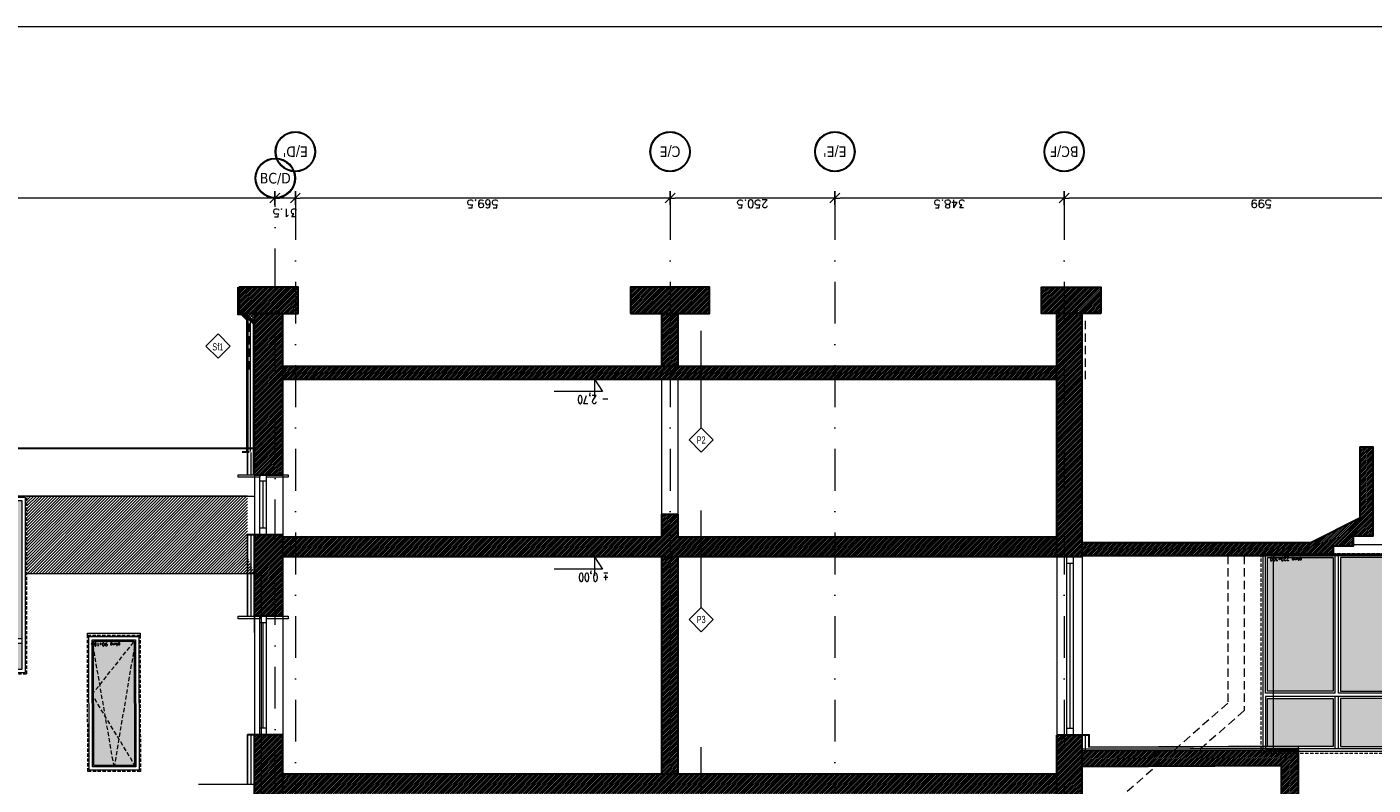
# Model space of a CAD drawing. Header units: millimetres. Extents: x 23192 to 177760, y -399809 to -79279.
# Tile 193 of 256: x 60435 to 62481, y -204125 to -202973. Entities that reach past the tile are written whole.
import ezdxf
from ezdxf.enums import TextEntityAlignment as Align

# ---------------------------------------------------------------- set-up
doc = ezdxf.new("R2010")
doc.units = ezdxf.units.MM
for name, pattern in [('CACHE', [9.525, 6.35, -3.175]), ('CARKOVANA', [7.5, 5, -2.5]), ('DASHDOT', [25.4, 12.7, -6.35, 0, -6.35]), ('HIDDEN', [9.525, 6.35, -3.175])]:
    doc.linetypes.add(name, pattern=pattern)
doc.layers.get('0').update_dxf_attribs({"lineweight": 0})
for name, color, linetype, lineweight in [('! opisy okien elewacja', 7, 'Continuous', 0), ('!! 0_ Istn-okna', 6, 'Continuous', 13), ('!! 0_ Istn-sciany', 3, 'Continuous', 30), ('!! 0_ Istn-widok', 1, 'Continuous', 15), ('!! 0_ Opis', 8, 'Continuous', 13), ('!! 0_ WIDOK ELEWACJA', 4, 'Continuous', 0), ('!! 0_Istn-cienka', 4, 'Continuous', 9), ('!! 1  WYDZIELENIE PPOŻ', 252, 'Continuous', 0), ('!! 1_ tynk zewn  - nowy', 21, 'Continuous', 20), ('!! 1_Hatch dach', 252, 'Continuous', 5), ('!! 2 _linia hydroizol', 32, 'Continuous', 9), ('!! 2_ remont Ocieplenie', 4, 'ZIGZAG', 5), ('!! 2_Hatch dach', 7, 'Continuous', 0), ('!! 2_LEGENDA', 253, 'Continuous', 13), ('!! wymiary osi', 250, 'Continuous', 9), ('0-osie-liniA', 14, 'DASHDOT', 5), ('0-osie-tx', 66, 'Continuous', 9), ('0-rzedne-blok', 62, 'Continuous', 13), ('Hatch', 4, 'Continuous', 5), ('Istn-okna', 6, 'Continuous', 13)]:
    doc.layers.add(name, color=color, linetype=linetype, lineweight=lineweight)
doc.layers.add('!! 0_ramki', color=66, linetype='Continuous', lineweight=9, plot=False)
doc.layers.add('!! 1_ widok', color=4, linetype='Continuous')
for name, color, linetype, lineweight, true_color in [('!! 2_ NOWE UWARSTWIENIE', 9, 'Continuous', 13, 0x808080), ('!! 2_ELEWACJA COKÓŁ', 9, 'Continuous', 13, 0x808080), ('!! 2_hatch istniejące', 7, 'Continuous', 5, 0xffffff)]:
    doc.layers.add(name, color=color, linetype=linetype, lineweight=lineweight, true_color=true_color)
doc.layers.add('- zakres kosztorysu na remont sali gimnastycznej', color=7, linetype='Continuous', lineweight=50, true_color=0xd42bee, plot=False)
doc.styles.add('ARIAL TEEN', font='arial.ttf')
doc.styles.add('DEUTSCH', font='SIMPLEX8')
doc.styles.add('TAHOMA', font='tahoma.ttf')
doc.styles.add('TXT', font='simplex.shx')
doc.linetypes.add('ZIGZAG', pattern='A,0.00254,-5.08,[131,ltypeshp.shx,S=5.08,R=0,X=-5.08,Y=0],-10.16,[131,ltypeshp.shx,S=5.08,R=180,X=5.08,Y=0],-5.08', length=20.32254)
doc.dimstyles.new('DIM50', dxfattribs={"dimscale": 5, "dimtxt": 2.5, "dimasz": 1.5, "dimexe": 0, "dimexo": 0, "dimgap": 0.5, "dimtad": 1, "dimdec": 4, "dimrnd": 0.5, "dimdsep": 46, "dimtxsty": 'TXT', "dimblk1": 'TICK1', "dimblk2": 'TICK1', "dimsah": 1, "dimcen": 0, "dimse1": 1, "dimse2": 1, "dimclrd": 1, "dimclre": 7, "dimclrt": 9, "dimadec": 0, "dimazin": 0, "dimtfac": 1, "dimtdec": 4, "dimtmove": 2, "dimatfit": 3, "dimldrblk": 'TICK1', "dimfxl": 1, "dimtolj": 1, "dimarcsym": 0})
pattern_1 = [(225, (57913.864, -203778.1074), (1.3470384, -1.3470384), [])]

# ---------------------------------------------------------------- blocks, each defined once
blk = doc.blocks.new('ZESTAW - WEJSCIE D')
at = {"layer": 'Hatch', "true_color": 0x575757}
h = blk.add_hatch(dxfattribs=at)
h.set_pattern_fill('DOTS', color=251, angle=360)
h.set_pattern_definition([(360, (-84672.9002, 253406.4277), (0.79375, 1.5875), [0, -1.5875])])
h.paths.add_polyline_path([(-2678.2, 25889), (-2775.2, 25889), (-2775.2, 25679), (-2678.2, 25679)])
h.paths.add_polyline_path([(-2678.2, 25935), (-2775.2, 25935), (-2775.2, 25896), (-2678.2, 25896)])
h.paths.add_polyline_path([(-2782.2, 25935), (-2902.2, 25935), (-2902.2, 25896), (-2782.2, 25896)])
h.paths.add_polyline_path([(-2787.2, 25884), (-2897.2, 25884), (-2787.2, 25783)], flags=17)
h.paths.add_polyline_path([(-2897.2, 25884), (-2897.2, 25679), (-2787.2, 25783)])
h.paths.add_polyline_path([(-2787.2, 25783), (-2897.2, 25679), (-2787.2, 25679)], flags=17)
at = {"layer": 'Hatch', "color": 251, "linetype": 'CACHE', "true_color": 0x575757}
blk.add_lwpolyline([(-2897.2, 25679), (-2787.2, 25783), (-2897.2, 25884)], dxfattribs=at)
at = {"layer": 'Istn-okna', "linetype": 'CARKOVANA', "lineweight": 5}
blk.add_lwpolyline([(-2671.2, 25672), (-2909.2, 25672), (-2909.2, 25942), (-2671.2, 25942)], close=True, dxfattribs=at)
at = {"layer": 'Istn-okna'}
for points in [[(-2673.2, 25674), (-2907.2, 25674), (-2907.2, 25940), (-2673.2, 25940)], [(-2678.2, 25679), (-2902.2, 25679), (-2902.2, 25935), (-2678.2, 25935)]]:
    blk.add_lwpolyline(points, close=True, dxfattribs=at)
for points in [[(-2782.2, 25672), (-2782.2, 25935)], [(-2775.2, 25672), (-2775.2, 25935)], [(-2678.2, 25896), (-2902.2, 25896)], [(-2678.2, 25889), (-2902.2, 25889)], [(-2787.2, 25679), (-2787.2, 25884), (-2897.2, 25884), (-2897.2, 25679)], [(-2671.2, 25672), (-2909.2, 25672)]]:
    blk.add_lwpolyline(points, dxfattribs=at)
blk = doc.blocks.new('*U81')
h = blk.add_hatch(color=256)
edge = h.paths.add_edge_path()
edge.add_arc((0, 0), 30.6, 0, 360)
edge = h.paths.add_edge_path(flags=17)
edge.add_arc((0, 0), 29.4, 0, 360)
for radius in [30.6, 29.4]:
    blk.add_circle((0, 0), radius)
at = {"style": 'TAHOMA', "flags": 8}
blk.add_attdef('ANSICHTSNUMMER', text='', height=16, dxfattribs=at).set_placement((0, 0), align=Align.MIDDLE_CENTER)
blk = doc.blocks.new('TICK1')
at = {"color": 2}
blk.add_line((-1, -1), (1, 1), dxfattribs=at)
at = {"color": 0}
for p, q in [((0, 0), (-1, 0)), ((0, -1.4), (0, 1.4))]:
    blk.add_line(p, q, dxfattribs=at)
blk = doc.blocks.new('*D3726')
at = {"layer": '!! wymiary osi', "color": 1, "lineweight": -2, "transparency": 16777216}
blk.add_line((62003.6, -211174.5), (61670.1, -211174.5), dxfattribs=at)
at = {"layer": 'DEFPOINTS', "color": 0, "transparency": 16777216}
for p in [(61662.6, -211174.5), (61662.6, -211174.5), (62011.1, -211174.5)]:
    blk.add_point(p, dxfattribs=at)
at = {"layer": '!! wymiary osi', "color": 1, "lineweight": -2, "transparency": 16777216, "xscale": 7.5, "yscale": 7.5, "zscale": 7.5, "rotation": 180}
blk.add_blockref('TICK1', (61662.6, -211174.5), dxfattribs=at)
at = {"layer": '!! wymiary osi', "color": 1, "lineweight": -2, "transparency": 16777216, "xscale": 7.5, "yscale": 7.5, "zscale": 7.5}
blk.add_blockref('TICK1', (62011.1, -211174.5), dxfattribs=at)
at = {"layer": '!! wymiary osi', "color": 9, "transparency": 16777216, "insert": (61836.8, -211183.3), "char_height": 12.5, "attachment_point": 5, "rotation": 180, "style": 'TXT'}
blk.add_mtext('\\A1;348.5', dxfattribs=at)
blk = doc.blocks.new('*D3727')
at = {"layer": '!! wymiary osi', "color": 1, "lineweight": -2, "transparency": 16777216}
blk.add_line((61655.1, -211174.5), (61419.6, -211174.5), dxfattribs=at)
at = {"layer": 'DEFPOINTS', "color": 0, "transparency": 16777216}
for p in [(61412.1, -211174.5), (61412.1, -211174.5), (61662.6, -211174.5)]:
    blk.add_point(p, dxfattribs=at)
at = {"layer": '!! wymiary osi', "color": 1, "lineweight": -2, "transparency": 16777216, "xscale": 7.5, "yscale": 7.5, "zscale": 7.5, "rotation": 180}
blk.add_blockref('TICK1', (61412.1, -211174.5), dxfattribs=at)
at = {"layer": '!! wymiary osi', "color": 1, "lineweight": -2, "transparency": 16777216, "xscale": 7.5, "yscale": 7.5, "zscale": 7.5}
blk.add_blockref('TICK1', (61662.6, -211174.5), dxfattribs=at)
at = {"layer": '!! wymiary osi', "color": 9, "transparency": 16777216, "insert": (61537.3, -211183.3), "char_height": 12.5, "attachment_point": 5, "rotation": 180, "style": 'TXT'}
blk.add_mtext('\\A1;250.5', dxfattribs=at)
blk = doc.blocks.new('*D3728')
at = {"layer": '!! wymiary osi', "color": 1, "lineweight": -2, "transparency": 16777216}
blk.add_line((61404.6, -211174.5), (60850.1, -211174.5), dxfattribs=at)
at = {"layer": 'DEFPOINTS', "color": 0, "transparency": 16777216}
for p in [(60842.6, -211174.5), (60842.6, -211174.5), (61412.1, -211174.5)]:
    blk.add_point(p, dxfattribs=at)
at = {"layer": '!! wymiary osi', "color": 1, "lineweight": -2, "transparency": 16777216, "xscale": 7.5, "yscale": 7.5, "zscale": 7.5, "rotation": 180}
blk.add_blockref('TICK1', (60842.6, -211174.5), dxfattribs=at)
at = {"layer": '!! wymiary osi', "color": 1, "lineweight": -2, "transparency": 16777216, "xscale": 7.5, "yscale": 7.5, "zscale": 7.5}
blk.add_blockref('TICK1', (61412.1, -211174.5), dxfattribs=at)
at = {"layer": '!! wymiary osi', "color": 9, "transparency": 16777216, "insert": (61127.3, -211183.3), "char_height": 12.5, "attachment_point": 5, "rotation": 180, "style": 'TXT'}
blk.add_mtext('\\A1;569.5', dxfattribs=at)
blk = doc.blocks.new('*D3729')
at = {"layer": '!! wymiary osi', "color": 1, "lineweight": -2, "transparency": 16777216}
blk.add_line((60835.1, -211174.5), (60818.8, -211174.5), dxfattribs=at)
at = {"layer": 'DEFPOINTS', "color": 0, "transparency": 16777216}
for p in [(60811.3, -211173.7), (60811.3, -211174.5), (60842.6, -211174.5)]:
    blk.add_point(p, dxfattribs=at)
at = {"layer": '!! wymiary osi', "color": 1, "lineweight": -2, "transparency": 16777216, "xscale": 7.5, "yscale": 7.5, "zscale": 7.5, "rotation": 180}
blk.add_blockref('TICK1', (60811.3, -211174.5), dxfattribs=at)
at = {"layer": '!! wymiary osi', "color": 1, "lineweight": -2, "transparency": 16777216, "xscale": 7.5, "yscale": 7.5, "zscale": 7.5}
blk.add_blockref('TICK1', (60842.6, -211174.5), dxfattribs=at)
at = {"layer": '!! wymiary osi', "color": 9, "transparency": 16777216, "insert": (60826.9, -211197), "char_height": 12.5, "attachment_point": 5, "rotation": 180, "style": 'TXT'}
blk.add_mtext('\\A1;31.5', dxfattribs=at)
blk = doc.blocks.new('*D3730')
at = {"layer": '!! wymiary osi', "color": 1, "lineweight": -2, "transparency": 16777216}
blk.add_line((60803.8, -211174.5), (58393.6, -211174.5), dxfattribs=at)
at = {"layer": 'DEFPOINTS', "color": 0, "transparency": 16777216}
for p in [(58386.1, -211174.5), (58386.1, -211174.5), (60811.3, -211173.7)]:
    blk.add_point(p, dxfattribs=at)
at = {"layer": '!! wymiary osi', "color": 1, "lineweight": -2, "transparency": 16777216, "xscale": 7.5, "yscale": 7.5, "zscale": 7.5, "rotation": 180}
blk.add_blockref('TICK1', (58386.1, -211174.5), dxfattribs=at)
at = {"layer": '!! wymiary osi', "color": 1, "lineweight": -2, "transparency": 16777216, "xscale": 7.5, "yscale": 7.5, "zscale": 7.5}
blk.add_blockref('TICK1', (60811.3, -211174.5), dxfattribs=at)
at = {"layer": '!! wymiary osi', "color": 9, "transparency": 16777216, "insert": (59598.7, -211183.3), "char_height": 12.5, "attachment_point": 5, "rotation": 180, "style": 'TXT'}
blk.add_mtext('\\A1;2425', dxfattribs=at)
blk = doc.blocks.new('*D3725')
at = {"layer": '!! wymiary osi', "color": 1, "lineweight": -2, "transparency": 16777216}
blk.add_line((62602.6, -211174.5), (62018.6, -211174.5), dxfattribs=at)
at = {"layer": 'DEFPOINTS', "color": 0, "transparency": 16777216}
for p in [(62011.1, -211174.5), (62011.1, -211174.5), (62610.1, -211174.5)]:
    blk.add_point(p, dxfattribs=at)
at = {"layer": '!! wymiary osi', "color": 1, "lineweight": -2, "transparency": 16777216, "xscale": 7.5, "yscale": 7.5, "zscale": 7.5, "rotation": 180}
blk.add_blockref('TICK1', (62011.1, -211174.5), dxfattribs=at)
at = {"layer": '!! wymiary osi', "color": 1, "lineweight": -2, "transparency": 16777216, "xscale": 7.5, "yscale": 7.5, "zscale": 7.5}
blk.add_blockref('TICK1', (62610.1, -211174.5), dxfattribs=at)
at = {"layer": '!! wymiary osi', "color": 9, "transparency": 16777216, "insert": (62310.6, -211183.3), "char_height": 12.5, "attachment_point": 5, "rotation": 180, "style": 'TXT'}
blk.add_mtext('\\A1;599', dxfattribs=at)
blk = doc.blocks.new('okno 80x205')
at = {"layer": 'Hatch', "true_color": 0x575757}
h = blk.add_hatch(dxfattribs=at)
h.set_pattern_fill('DOTS', color=251)
h.set_pattern_definition([(0, (42015.5443, -214571.7308), (0.79375, 1.5875), [0, -1.5875])])
h.paths.add_polyline_path([(51656.4, -203161.6), (51718.4, -203161.6), (51718.9, -203350.6), (51656.9, -203350.6)])
at = {"layer": 'Hatch', "color": 251, "linetype": 'CACHE', "true_color": 0x575757}
for points in [[(51654.4, -203159.6), (51720.9, -203269.6), (51654.9, -203352.6)], [(51654.9, -203352.6), (51687.4, -203159.6), (51720.9, -203352.6)]]:
    blk.add_lwpolyline(points, dxfattribs=at)
at = {"layer": 'Istn-okna', "linetype": 'CARKOVANA', "lineweight": 5}
blk.add_lwpolyline([(51647.4, -203152.6), (51727.4, -203152.6), (51727.9, -203359.6), (51647.9, -203359.6)], close=True, dxfattribs=at)
at = {"layer": 'Istn-okna'}
for points in [[(51649.4, -203154.6), (51725.4, -203154.6), (51725.9, -203357.6), (51649.9, -203357.6)], [(51654.4, -203159.6), (51720.4, -203159.6), (51720.9, -203352.6), (51654.9, -203352.6)], [(51656.4, -203161.6), (51718.4, -203161.6), (51718.9, -203350.6), (51656.9, -203350.6)], [(51647.9, -203357.6), (51727.9, -203357.6), (51727.9, -203362.6), (51647.9, -203362.6)]]:
    blk.add_lwpolyline(points, close=True, dxfattribs=at)
at = {"insert": (51677.9, -203343.2), "char_height": 5, "attachment_point": 1, "style": 'TXT'}
blk.add_mtext_dynamic_manual_height_columns('okno 90x165', width=52.63, gutter_width=75, heights=[0], dxfattribs=at)
blk = doc.blocks.new('D_kota')
for p, q in [((8.7, 0), (8.7, 23)), ((-0.8, 15), (8.7, 15)), ((8.7, 0), (-0.8, 15))]:
    blk.add_line(p, q)
blk.add_lwpolyline([(-0.8, 15), (57.9, 15)])
at = {"style": 'DEUTSCH', "width": 0.8}
blk.add_attdef('POZ.ARCH', (7.3, 19.7), '', height=10, dxfattribs=at)
blk = doc.blocks.new('OKNODRZWI 220X295')
at = {"layer": '!! 1_Hatch dach', "true_color": 0x575757}
h = blk.add_hatch(dxfattribs=at)
h.set_pattern_fill('DOTS', color=251, angle=360)
h.set_pattern_definition([(0, (0, 1691.0442), (0.79375, 1.5875), [0, -1.5875])])
h.paths.add_polyline_path([(75142.4, -202346.5), (75047.4, -202346.5), (75047.4, -202549.5), (75142.4, -202549.5)])
h.paths.add_polyline_path([(75253.4, -202346.5), (75153.4, -202346.5), (75153.4, -202549.5), (75253.4, -202549.5)])
h.paths.add_polyline_path([(75253.4, -202261), (75153.4, -202261), (75153.4, -202335.5), (75253.4, -202335.5)])
h.paths.add_polyline_path([(75142.4, -202261), (75047.4, -202261), (75047.4, -202335.5), (75142.4, -202335.5)])
h.paths.add_polyline_path([(75199.5, -202335.7), (75199.6, -202335.6), (75199.5, -202335.3)])
h = blk.add_hatch(dxfattribs=at)
h.set_pattern_fill('ANSI31', color=251, scale=0.05, angle=360)
h.set_pattern_definition([(45, (26489.86939, 35020.72664), (-0.11225320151, 0.11225320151), [])])
h.paths.add_polyline_path([(75037.4, -202552.5), (75263.4, -202552.5), (75263.4, -202555.5), (75037.4, -202555.5)])
at = {"layer": '! opisy okien elewacja'}
for p in [(75040.4, -202499.5), (75040.4, -202548), (75040.4, -202552.5), (75246.4, -202552.5)]:
    blk.add_point(p, dxfattribs=at)
at = {"layer": '!! 0_ Istn-okna', "linetype": 'CARKOVANA', "lineweight": 5}
blk.add_lwpolyline([(75037.4, -202555.5), (75263.4, -202555.5), (75263.4, -202252.5), (75037.4, -202252.5)], close=True, dxfattribs=at)
at = {"layer": '!! 0_ Istn-okna'}
for points in [[(75040.4, -202552.5), (75260.4, -202552.5), (75260.4, -202255.5), (75040.4, -202255.5)], [(75044.4, -202338.5), (75256.4, -202338.5), (75256.4, -202259.5), (75044.4, -202259.5)], [(75142.4, -202262.5), (75047.4, -202262.5), (75047.4, -202335.5), (75142.4, -202335.5)], [(75153.4, -202262.5), (75253.4, -202262.5), (75253.4, -202335.5), (75153.4, -202335.5)], [(75142.4, -202346.5), (75047.4, -202346.5), (75047.4, -202549.5), (75142.4, -202549.5)], [(75153.4, -202346.5), (75253.4, -202346.5), (75253.4, -202549.5), (75153.4, -202549.5)], [(75037.4, -202552.5), (75263.4, -202552.5), (75263.4, -202555.5), (75037.4, -202555.5)]]:
    blk.add_lwpolyline(points, close=True, dxfattribs=at)
for points in [[(75145.4, -202259.5), (75145.4, -202338.5)], [(75150.4, -202259.5), (75150.4, -202338.5)], [(75044.4, -202338.5), (75145.4, -202338.5)], [(75044.4, -202343.5), (75145.4, -202343.5)], [(75044.4, -202343.5), (75044.4, -202552.5)], [(75145.4, -202343.5), (75145.4, -202552.5)], [(75150.4, -202338.5), (75256.4, -202338.5)], [(75150.4, -202343.5), (75256.4, -202343.5)], [(75150.4, -202343.5), (75150.4, -202552.5)], [(75256.4, -202343.5), (75256.4, -202552.5)]]:
    blk.add_lwpolyline(points, dxfattribs=at)
blk.add_lwpolyline([(75260.4, -202255.5), (75040.4, -202255.5), (75040.4, -202552.5), (75260.4, -202552.5)], close=True)
at = {"insert": (75200.8, -202544.5), "char_height": 5, "attachment_point": 1, "style": 'TXT'}
blk.add_mtext_dynamic_manual_height_columns('okno 220x300', width=87.931, gutter_width=75, heights=[0], dxfattribs=at)
blk = doc.blocks.new('BLOK OSIE DE')
at = {"layer": '0-osie-liniA', "ltscale": 5}
for points in [[(60812.06735, -212967.07145), (60812.06735, -211174.54046)], [(60842.56735, -211174.54046), (60842.56735, -212967.07145)], [(61412.06735, -211174.54046), (61412.06735, -212967.07145)], [(61662.56735, -211174.54046), (61662.56735, -212967.07145)], [(62011.06735, -211174.54046), (62011.06735, -212967.07145)]]:
    blk.add_lwpolyline(points, dxfattribs=at)
at = {"layer": '0-osie-tx'}
ref = blk.add_blockref('*U81', (60842.56735, -211104.04341), dxfattribs=at)
ref.add_attrib('ANSICHTSNUMMER', "E/D'", dxfattribs={"layer": '0', "height": 16, "rotation": 180, "style": 'TAHOMA', "flags": 8}).set_placement((60842.56735, -211104.04341), align=Align.MIDDLE_CENTER)
ref = blk.add_blockref('*U81', (61412.06735, -211104.04341), dxfattribs=at)
ref.add_attrib('ANSICHTSNUMMER', 'C/E', dxfattribs={"layer": '0', "height": 16, "rotation": 180, "style": 'TAHOMA', "flags": 8}).set_placement((61412.06735, -211104.04341), align=Align.MIDDLE_CENTER)
ref = blk.add_blockref('*U81', (61662.56735, -211104.04341), dxfattribs=at)
ref.add_attrib('ANSICHTSNUMMER', "E/E'", dxfattribs={"layer": '0', "height": 16, "rotation": 180, "style": 'TAHOMA', "flags": 8}).set_placement((61662.56735, -211104.04341), align=Align.MIDDLE_CENTER)
ref = blk.add_blockref('*U81', (62011.06735, -211104.04341), dxfattribs=at)
ref.add_attrib('ANSICHTSNUMMER', 'BC/F', dxfattribs={"layer": '0', "height": 16, "rotation": 180, "style": 'TAHOMA', "flags": 8}).set_placement((62011.06735, -211104.04341), align=Align.MIDDLE_CENTER)
ref = blk.add_blockref('*U81', (60812.06735, -211144.34169), dxfattribs=dict(at, rotation=180))
ref.add_attrib('ANSICHTSNUMMER', 'BC/D', dxfattribs={"layer": '0', "height": 16, "style": 'TAHOMA', "flags": 8}).set_placement((60812.06735, -211144.34169), align=Align.MIDDLE_CENTER)
at = {"layer": '!! wymiary osi'}
for base, p1, p2, picture, middle in [((58386.06735, -211174.54046), (60811.30712, -211173.73186), (58386.06735, -211174.54046), '*D3730', (59598.68724, -211183.29046)), ((60811.30712, -211174.54046), (60842.56735, -211174.54046), (60811.30712, -211173.73186), '*D3729', (60826.93724, -211197.04046)), ((60842.56735, -211174.54046), (61412.06735, -211174.54046), (60842.56735, -211174.54046), '*D3728', (61127.31735, -211183.29046)), ((61412.06735, -211174.54046), (61662.56735, -211174.54046), (61412.06735, -211174.54046), '*D3727', (61537.31735, -211183.29046)), ((61662.56735, -211174.54046), (62011.06735, -211174.54046), (61662.56735, -211174.54046), '*D3726', (61836.81735, -211183.29046)), ((62011.06735, -211174.54046), (62610.06735, -211174.54046), (62011.06735, -211174.54046), '*D3725', (62310.56735, -211183.29046))]:
    dim = blk.add_linear_dim(base=base, p1=p1, p2=p2, angle=180, dimstyle='DIM50', dxfattribs=at)
    dim.commit()
    dim.dimension.update_dxf_attribs({"geometry": picture, "text_midpoint": middle})

msp = doc.modelspace()

# ---------------------------------------------------------------- hatches: boundary and pattern name
at = {"layer": '!! 2_ remont Ocieplenie', "linetype": 'ByBlock', "ltscale": 0.55}
h = msp.add_hatch(dxfattribs=at)
h.set_pattern_fill('ANSI37', color=256, angle=-90)
h.set_pattern_definition([(315, (260351.1557, -146402.8592), (2.24506403, 2.24506403), []), (45, (260351.1557, -146402.8592), (-2.24506403, 2.24506403), [])])
h.paths.add_polyline_path([(60765.56735, -203408.10743), (60780.56735, -203408.10743), (60780.56735, -203423.10743)])
at = {"layer": '!! 2_ELEWACJA COKÓŁ', "true_color": 0x2b2b2c}
h = msp.add_hatch(dxfattribs=at)
h.set_pattern_fill('ANSI31', color=250)
h.set_pattern_definition([(45, (8823.856, -25), (-2.24506403, 2.24506403), [])])
h.paths.add_polyline_path([(60769.56735, -203778.10743), (60769.56735, -203685.63192), (60434.56735, -203685.63192), (60434.56735, -203803.10743), (60780.56735, -203803.10743)])
at = {"layer": '!! 2_Hatch dach'}
h = msp.add_hatch(dxfattribs=at)
h.set_pattern_fill('ANGLE', color=256)
h.set_pattern_definition([(180, (57913.864, -203778.1074), (-9e-16, -6.985), [5.08, -1.905]), (270, (57913.864, -203778.1074), (6.985, -1e-15), [5.08, -1.905])])
h.paths.add_polyline_path([(61424.56735, -203778.10743), (62000.06735, -203778.10743), (62000.06735, -203748.10743), (61424.56735, -203748.10743)])
at = {"layer": '!! 2_hatch istniejące'}
h = msp.add_hatch(dxfattribs=at)
h.set_pattern_fill('ANSI31', color=256, scale=0.6)
h.set_pattern_definition(pattern_1)
h.paths.add_polyline_path([(60757.06735, -203408.10743), (60847.06735, -203408.10743), (60847.06735, -203368.10743), (60757.06735, -203368.10743)])
h.paths.add_polyline_path([(60780.56735, -203653.10743), (60823.56735, -203653.10743), (60823.56735, -203408.10743), (60780.56735, -203408.10743)])
h = msp.add_hatch(dxfattribs=at)
h.set_pattern_fill('ANSI31', color=256, scale=0.6)
h.set_pattern_definition(pattern_1)
h.paths.add_polyline_path([(61352.06735, -203408.10743), (61472.06735, -203408.10743), (61472.06735, -203368.10743), (61352.06735, -203368.10743)])
h.paths.add_polyline_path([(61399.56735, -203488.10743), (61424.56735, -203488.10743), (61424.56735, -203408.10743), (61399.56735, -203408.10743)])
h = msp.add_hatch(dxfattribs=at)
h.set_pattern_fill('ANSI31', color=256, scale=0.6)
h.set_pattern_definition(pattern_1)
h.paths.add_polyline_path([(62000.06735, -203778.10743), (62038.56735, -203778.10743), (62038.56735, -203408.10743), (62000.06735, -203408.10743)])
h.paths.add_polyline_path([(61976.56735, -203408.10743), (62066.56735, -203408.10743), (62066.56735, -203368.10743), (61976.56735, -203368.10743)])
h = msp.add_hatch(dxfattribs=at)
h.set_pattern_fill('ANSI31', color=256, scale=0.6)
h.set_pattern_definition(pattern_1)
h.paths.add_polyline_path([(60823.56735, -203508.10743), (62000.06735, -203508.10743), (62000.06735, -203488.10743), (60823.56735, -203488.10743)])
h = msp.add_hatch(dxfattribs=at)
h.set_pattern_fill('ANSI31', color=256, scale=0.6)
h.set_pattern_definition(pattern_1)
h.paths.add_polyline_path([(62038.56735, -203776.10743), (62420.56735, -203776.10743), (62420.56735, -203761.10743), (62450.56735, -203761.10743), (62450.56735, -203746.10743), (62480.56735, -203746.10743), (62480.56735, -203731.10743), (62480.56735, -203611.10743), (62460.56735, -203611.10743), (62460.56735, -203718.74675), (62385.84599, -203756.10743), (62038.56735, -203756.10743)])
h = msp.add_hatch(dxfattribs=at)
h.set_pattern_fill('ANSI31', color=256, scale=0.6)
h.set_pattern_definition(pattern_1)
h.paths.add_polyline_path([(60823.56735, -203778.10743), (62000.06735, -203778.10743), (62000.06735, -203748.10743), (61424.56735, -203748.10743), (61424.56735, -203713.10743), (61399.56735, -203713.10743), (61399.56735, -203748.10743), (60823.56735, -203748.10743)])
h = msp.add_hatch(dxfattribs=at)
h.set_pattern_fill('ANSI31', color=256, scale=0.6)
h.set_pattern_definition(pattern_1)
h.paths.add_polyline_path([(60780.56735, -203868.10743), (60823.56735, -203868.10743), (60823.56735, -203744.10743), (60780.56735, -203744.10743)])
h = msp.add_hatch(dxfattribs=at)
h.set_pattern_fill('ANSI31', color=256, scale=0.6)
h.set_pattern_definition(pattern_1)
h.paths.add_polyline_path([(61399.56735, -204108.10743), (61424.56735, -204108.10743), (61424.56735, -203778.10743), (61399.56735, -203778.10743)])
h = msp.add_hatch(dxfattribs=at)
h.set_pattern_fill('ANSI31', color=256, scale=0.6)
h.set_pattern_definition(pattern_1)
h.paths.add_polyline_path([(60780.56735, -204214.07238), (60805.0219, -204235.59238), (60805.0219, -204198.10495), (60823.56735, -204198.10495), (60823.56735, -204048.48464), (60780.56735, -204048.48464)])
h = msp.add_hatch(dxfattribs=at)
h.set_pattern_fill('ANSI31', color=256, scale=0.6)
h.set_pattern_definition(pattern_1)
h.paths.add_polyline_path([(62000.06735, -204138.60743), (62038.56735, -204138.60743), (62038.56735, -204049.10743), (62000.06735, -204049.10743)])
h = msp.add_hatch(dxfattribs=at)
h.set_pattern_fill('ANSI31', color=256, scale=0.6)
h.set_pattern_definition(pattern_1)
h.paths.add_polyline_path([(62038.56735, -204096.43337), (62341.44246, -204095.20918), (62341.56735, -204148.60743), (62366.56735, -204148.60743), (62366.56735, -204071.10743), (62038.56735, -204072.43317)])
h = msp.add_hatch(dxfattribs=at)
h.set_pattern_fill('ANSI31', color=256, scale=0.6)
h.set_pattern_definition(pattern_1)
h.paths.add_polyline_path([(60823.56735, -204138.10743), (62000.06735, -204138.10743), (62000.06735, -204108.10743), (60823.56735, -204108.10743)])

# ---------------------------------------------------------------- linework, layer by layer
at = {"layer": '!! 0_ Istn-okna'}
for points in [[(60755.4202, -203653.10743), (60788.56735, -203653.10743), (60788.56735, -203657.02266), (60755.4202, -203657.02266)], [(60798.56735, -203653.10743), (60831.7145, -203653.10743), (60831.7145, -203657.02266), (60798.56735, -203657.02266)], [(60755.4202, -203868.10743), (60788.56735, -203868.10743), (60788.56735, -203872.02266), (60755.4202, -203872.02266)], [(60798.56735, -203868.10743), (60831.7145, -203868.10743), (60831.7145, -203872.02266), (60798.56735, -203872.02266)]]:
    msp.add_lwpolyline(points, close=True, dxfattribs=at)
for points in [[(60788.56735, -203744.10743), (60788.56735, -203653.10743)], [(60798.56735, -203744.10743), (60798.56735, -203653.10743)], [(60798.56735, -203663.10743), (60788.56735, -203663.10743)], [(60793.56735, -203734.10743), (60793.56735, -203663.10743)], [(60798.56735, -203734.10743), (60788.56735, -203734.10743)], [(62015.06735, -204048.60743), (62015.06735, -203778.10743)], [(62025.06735, -204048.60743), (62025.06735, -203778.10743)], [(62025.06735, -203788.10743), (62015.06735, -203788.10743)], [(62020.06735, -204038.60743), (62020.06735, -203788.10743)], [(60788.56735, -204048.48464), (60788.56735, -203868.10743)], [(60798.56735, -203878.10743), (60788.56735, -203878.10743)], [(60793.56735, -204038.48464), (60793.56735, -203878.10743)], [(60798.56735, -204048.48464), (60798.56735, -203868.10743)], [(60798.56735, -204038.48464), (60788.56735, -204038.48464)], [(62025.06735, -204038.60743), (62015.06735, -204038.60743)]]:
    msp.add_lwpolyline(points, dxfattribs=at)
at = {"layer": '!! 0_ Istn-sciany'}
for points in [[(60757.06735, -203408.10743), (60847.06735, -203408.10743), (60847.06735, -203368.10743), (60757.06735, -203368.10743)], [(61352.06735, -203408.10743), (61472.06735, -203408.10743), (61472.06735, -203368.10743), (61352.06735, -203368.10743)], [(62066.56735, -203408.10743), (61976.56735, -203408.10743), (61976.56735, -203368.10743), (62066.56735, -203368.10743)]]:
    msp.add_lwpolyline(points, close=True, dxfattribs=at)
for points in [[(60780.56735, -203653.10743), (60780.56735, -203408.10743)], [(60823.56735, -203408.10743), (60780.56735, -203408.10743)], [(60823.56735, -203653.10743), (60823.56735, -203408.10743)], [(61399.56735, -203408.10743), (61424.56735, -203408.10743)], [(61399.56735, -203488.10743), (61399.56735, -203408.10743)], [(61424.56735, -203488.10743), (61424.56735, -203408.10743)], [(62000.06735, -203778.10743), (62000.06735, -203408.10743)], [(62038.56735, -203778.10743), (62038.56735, -203408.10743)], [(60823.56735, -203488.10743), (62000.06735, -203488.10743)], [(60823.56735, -203508.10743), (62000.06735, -203508.10743)], [(60780.56735, -203613.10743), (60262.95518, -203613.10743)], [(62480.56735, -203731.10743), (62480.56735, -203611.10743), (62460.56735, -203611.10743), (62460.56735, -203718.74675)], [(60780.56735, -203653.10743), (60823.56735, -203653.10743)], [(61399.56735, -203713.10743), (61424.56735, -203713.10743)], [(61399.56735, -203748.10743), (61399.56735, -203713.10743)], [(61424.56735, -203748.10743), (61424.56735, -203713.10743)], [(62385.84599, -203756.10743), (62460.56735, -203718.74675)], [(62420.56735, -203776.10743), (62420.56735, -203761.10743), (62450.56735, -203761.10743), (62450.56735, -203746.10743), (62480.56735, -203746.10743), (62480.56735, -203731.10743)], [(60780.56735, -203744.10743), (60823.56735, -203744.10743)], [(60780.56735, -203868.10743), (60780.56735, -203744.10743)], [(60823.56735, -203868.10743), (60823.56735, -203744.10743)], [(61399.56735, -203748.10743), (60823.56735, -203748.10743)], [(62000.06735, -203748.10743), (61424.56735, -203748.10743)], [(62038.56735, -203756.10743), (62385.84599, -203756.10743)], [(62000.06735, -203778.10743), (60823.56735, -203778.10743)], [(61399.56735, -204108.10743), (61399.56735, -203778.10743)], [(61424.56735, -204108.10743), (61424.56735, -203778.10743)], [(62038.56735, -203778.10743), (62000.06735, -203778.10743)], [(62038.56735, -203776.10743), (62420.56735, -203776.10743)], [(60823.56735, -203868.10743), (60780.56735, -203868.10743)], [(60823.56735, -204048.48464), (60780.56735, -204048.48464)], [(60780.56735, -204214.07238), (60780.56735, -204049.10743)], [(60780.56735, -204214.07238), (60780.56735, -204049.10743)], [(60780.56735, -204214.07238), (60780.56735, -204049.10743)], [(60823.56735, -204198.10495), (60823.56735, -204049.10743)], [(62038.56735, -204049.10743), (62000.06735, -204049.10743)], [(62000.06735, -204138.60743), (62000.06735, -204049.10743)], [(62038.56735, -204138.60743), (62038.56735, -204049.10743)], [(62038.56735, -204072.43317), (62366.56735, -204071.10743)], [(62366.56735, -204071.10743), (62366.56735, -204148.60743), (62354.56735, -204148.60743)], [(62366.56735, -204083.10753), (62366.61585, -204083.10734)], [(62000.06735, -204108.10743), (60824.56735, -204108.10743)], [(62038.56735, -204096.43337), (62341.44246, -204095.20918)], [(62366.56735, -204148.60743), (62341.56735, -204148.60743), (62341.44246, -204095.20918)], [(62366.56735, -204091.10764), (62366.65754, -204091.10723)]]:
    msp.add_lwpolyline(points, dxfattribs=at)
at = {"layer": '!! 0_ Istn-widok'}
for points in [[(61399.56735, -203713.10743), (61399.56735, -203508.10743)], [(61424.56735, -203713.10743), (61424.56735, -203508.10743)], [(60780.56735, -203653.10743), (60780.56735, -203744.10743)], [(60823.56735, -203653.10743), (60823.56735, -203744.10743)], [(62000.06735, -203778.10743), (62000.06735, -204049.10743)], [(62038.56735, -203778.10743), (62038.56735, -204048.10743)], [(62328.56735, -203776.10743), (62328.56735, -204071.26103)], [(60780.56735, -203868.10743), (60780.56735, -204048.48464)], [(60823.56735, -203868.10743), (60823.56735, -204048.48464)], [(60780.56735, -204123.75954), (60695.56735, -204123.75954)]]:
    msp.add_lwpolyline(points, dxfattribs=at)
at = {"layer": '!! 0_ Opis'}
for p, q in [((61459.23946, -203581.85743), (61459.23946, -203434.35743)), ((61459.23946, -203854.88016), (61459.23946, -203707.38016)), ((61459.23946, -204214.88016), (61459.23946, -204067.38016))]:
    msp.add_line(p, q, dxfattribs=at)
for points in [[(60743.43667, -203457.5988), (60725.05189, -203475.98358), (60706.66711, -203457.5988), (60725.05189, -203439.21402)], [(61459.23946, -203581.85743), (61477.62424, -203600.24221), (61459.23946, -203618.62699), (61440.85468, -203600.24221)], [(61459.23946, -203854.88016), (61477.62424, -203873.26494), (61459.23946, -203891.64972), (61440.85468, -203873.26494)]]:
    msp.add_lwpolyline(points, close=True, dxfattribs=at)
at = {"layer": '!! 0_ WIDOK ELEWACJA'}
for points in [[(60434.56735, -203803.10743), (60790.56735, -203803.10743)], [(60790.56735, -203803.10743), (60790.56735, -205115.39)], [(60780.56735, -203893.10743), (60780.56735, -203868.10743)]]:
    msp.add_lwpolyline(points, dxfattribs=at)
at = {"layer": '!! 0_Istn-cienka', "linetype": 'HIDDEN', "ltscale": 2}
for points in [[(60772.56735, -203493.10743), (60772.56735, -203418.10743)], [(62043.56735, -203508.10743), (62043.56735, -203418.10743)], [(62259.56735, -203776.10743), (62259.56735, -204000.32578), (62072.56735, -204164.88578)], [(62284.56735, -203776.10743), (62284.56735, -204011.62743), (62216.28619, -204071.71485)]]:
    msp.add_lwpolyline(points, dxfattribs=at)
at = {"layer": '!! 0_ramki'}
msp.add_lwpolyline([(57423.43585, -205278.37862), (64626.72452, -205278.37862), (64599.09384, -202972.5386), (57395.80517, -202972.5386)], close=True, dxfattribs=at)
at = {"layer": '!! 1  WYDZIELENIE PPOŻ'}
for points in [[(62420.56735, -203774.10743), (62610.06735, -203774.10743), (62610.06735, -203729.10743)], [(62450.56735, -203759.10743), (62610.06735, -203759.10743)]]:
    msp.add_lwpolyline(points, dxfattribs=at)
at = {"layer": '!! 1_ tynk zewn  - nowy'}
for points in [[(60772.56735, -203618.10743), (60761.56735, -203618.10743)], [(60772.56735, -203619.10743), (60761.56735, -203619.10743)], [(60769.56735, -203653.10743), (60769.56735, -203618.10743)], [(60770.56735, -203653.10743), (60770.56735, -203618.10743)], [(60769.56735, -203868.10743), (60769.56735, -203744.10743)], [(60780.56735, -203744.10743), (60769.56735, -203744.10743)], [(60780.56735, -203745.10743), (60769.56735, -203745.10743)], [(60770.56735, -203868.10743), (60770.56735, -203744.10743)], [(60769.56735, -204123.75954), (60769.56735, -204048.10743)], [(60780.56735, -204048.10743), (60769.56735, -204048.10743)], [(60780.56735, -204049.10743), (60769.56735, -204049.10743)], [(60770.56735, -204123.75954), (60770.56735, -204048.10743)], [(62038.56735, -204048.10743), (62049.56735, -204048.10743)], [(62038.56735, -204049.10743), (62049.56735, -204049.10743)], [(62048.56735, -204067.39271), (62048.56735, -204048.10743)], [(62048.56735, -204066.3927), (62366.5431, -204065.10748)], [(62048.56735, -204067.39271), (62366.54714, -204066.10748)], [(62049.56735, -204066.38866), (62049.56735, -204048.10743)], [(62366.5431, -204065.10748), (62366.56735, -204071.10743)]]:
    msp.add_lwpolyline(points, dxfattribs=at)
at = {"layer": '!! 1_ widok'}
msp.add_lwpolyline([(60769.56735, -203685.63192), (60434.56735, -203685.63192)], dxfattribs=at)
at = {"layer": '!! 2 _linia hydroizol'}
for points in [[(60768.56735, -203617.60743), (60768.56735, -203418.1785), (60760.49628, -203410.10743), (60755.06735, -203410.10743), (60755.06735, -203368.10743)], [(60761.32471, -203408.10743), (60757.06735, -203408.10743), (60757.06735, -203368.10743)], [(60761.32471, -203408.10743), (60770.56735, -203417.35007), (60770.56735, -203617.60743)], [(60762.73892, -203408.10743), (60778.56735, -203423.93586), (60778.56735, -203653.10743)], [(60765.56735, -203408.10743), (60780.56735, -203423.10743)]]:
    msp.add_lwpolyline(points, dxfattribs=at)
at = {"layer": '!! 2 _linia hydroizol', "linetype": 'CACHE', "const_width": 1.5}
for points in [[(60769.56735, -203617.60743), (60769.56735, -203417.76429), (60760.9105, -203409.10743), (60756.06735, -203409.10743), (60756.06735, -203368.10743)], [(60764.15314, -203408.10743), (60779.56735, -203423.52165), (60779.56735, -203653.22029)]]:
    msp.add_lwpolyline(points, dxfattribs=at)
at = {"layer": '!! 2 _linia hydroizol', "const_width": 0.2}
msp.add_lwpolyline([(60778.06735, -203653.10743), (60778.06735, -203618.10743), (60768.06735, -203618.10743), (60768.06735, -203614.7158)], dxfattribs=at)
at = {"layer": '!! 2_ NOWE UWARSTWIENIE'}
msp.add_lwpolyline([(60823.56735, -203498.10743), (62000.06735, -203498.10743)], dxfattribs=at)
at = {"layer": '!! 2_ remont Ocieplenie', "linetype": 'ZIGZAG', "ltscale": 0.55}
msp.add_lwpolyline([(60774.06735, -203419.43586), (60774.06735, -203617.60743)], dxfattribs=at)
at = {"layer": '!! 2_ remont Ocieplenie', "linetype": 'ZIGZAG', "ltscale": 0.75}
for points in [[(60775.56735, -203653.10743), (60775.56735, -203619.10743)], [(60775.56735, -203868.10743), (60775.56735, -203745.10743)], [(60775.56735, -204123.75954), (60775.56735, -204049.10743)], [(62043.56735, -204072.41296), (62043.56735, -204049.10743)]]:
    msp.add_lwpolyline(points, dxfattribs=at)
at = {"layer": '!! 2_ remont Ocieplenie', "linetype": 'ZIGZAG', "ltscale": 0.35}
msp.add_lwpolyline([(62038.55724, -204069.93319), (62366.55724, -204068.60745)], dxfattribs=at)
at = {"layer": '!! 2_LEGENDA'}
msp.add_lwpolyline([(60777.56735, -203653.10743), (60780.56735, -203653.10743)], dxfattribs=at)
at = {"layer": '!! wymiary osi'}
msp.add_lwpolyline([(60434.56735, -203685.63192), (60780.56735, -203685.63192)], dxfattribs=at)
at = {"layer": '0-rzedne-blok'}
msp.add_line((61210.83923, -203508.10743), (61357.63479, -203508.10743), dxfattribs=at)
msp.add_lwpolyline([(61357.63479, -203778.10743), (61210.83923, -203778.10743)], dxfattribs=at)

# ---------------------------------------------------------------- block references
at = {"layer": '- zakres kosztorysu na remont sali gimnastycznej', "rotation": 180}
msp.add_blockref('okno 80x205', (112254.46635, -407256.7198), dxfattribs=at)
msp.add_blockref('BLOK OSIE DE', (0, 7941.93976))
at = {"xscale": -1, "rotation": 180}
msp.add_blockref('ZESTAW - WEJSCIE D', (63105.72255, -178013.6094), dxfattribs=at)
at = {"rotation": 180}
msp.add_blockref('OKNODRZWI 220X295', (137573.36955, -406328.64655), dxfattribs=at)
at = {"layer": '0-rzedne-blok'}
ref = msp.add_blockref('D_kota', (61308.31447, -203508.10743), dxfattribs=dict(at, xscale=1.250000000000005, yscale=1.250000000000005, zscale=1.250000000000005, rotation=180))
ref.add_attrib('POZ.ARCH', '- 2,70  ', (61319.13978, -203532.68738), dxfattribs={"layer": '0', "height": 12.5, "rotation": 180, "style": 'DEUTSCH', "width": 0.8})
ref = msp.add_blockref('D_kota', (61308.31447, -203778.10743), dxfattribs=dict(at, xscale=1.250000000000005, yscale=1.250000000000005, zscale=1.250000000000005, rotation=180))
ref.add_attrib('POZ.ARCH', '%%p 0,00  ', (61319.13978, -203802.68738), dxfattribs={"layer": '0', "height": 12.5, "rotation": 180, "style": 'DEUTSCH', "width": 0.8})

# ---------------------------------------------------------------- texts
at = {"layer": '!! 0_ Opis', "style": 'ARIAL TEEN', "width": 0.7}
for s, p in [('Sf1', (60724.7232, -203458.69949)), ('P2', (61459.23946, -203600.28723)), ('P3', (61459.23946, -203873.11487))]:
    msp.add_text(s, height=11, dxfattribs=at).set_placement(p, align=Align.MIDDLE_CENTER)

doc.saveas('drawing.dxf')
